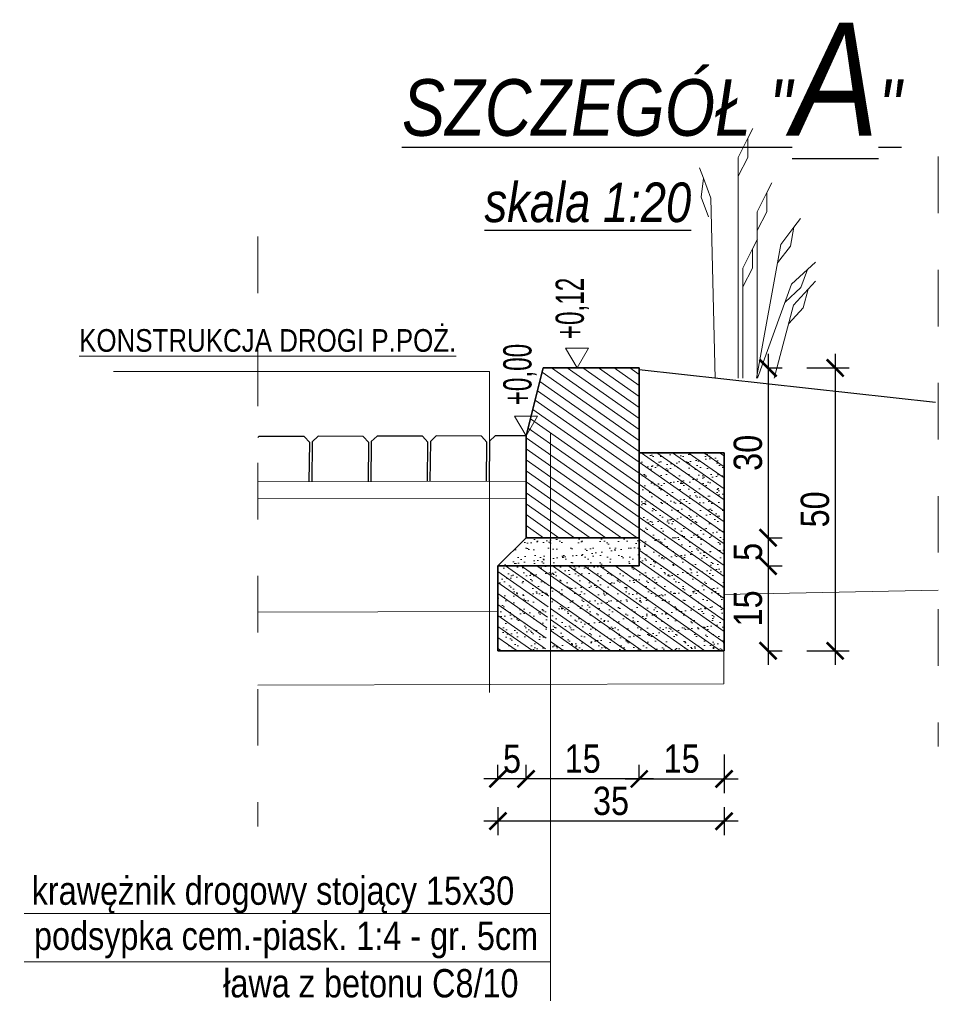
# Model space of a CAD drawing. Header units: metres. Extents: x 45702 to 45878, y -49323 to -49219.
# Tile 11 of 35: x 45734.65 to 45736.27, y -49293.39 to -49291.65. Entities that reach past the tile are written whole.
import ezdxf

# ---------------------------------------------------------------- set-up
doc = ezdxf.new("R2010")
doc.units = ezdxf.units.M
doc.linetypes.add('ACAD_ISO03W100', pattern=[30, 12, -18])
for name, color, linetype, lineweight in [('00_zielen', 82, 'Continuous', 15), ('_L_Tabelka', 7, 'Continuous', 13), ('_wymiary', 7, 'Continuous', 13), ('DP_OpisKonstrukcji', 7, 'Continuous', 18), ('DP_Warstwy projektowane', 7, 'Continuous', 18), ('elementy betonowe', 7, 'Continuous', 35), ('HATCH', 8, 'Continuous', 9)]:
    doc.layers.add(name, color=color, linetype=linetype, lineweight=lineweight)
doc.layers.add('OPISY', color=7, linetype='Continuous')
doc.layers.add('wymiarowanie', color=7, linetype='Continuous')
doc.styles.add('arial_ce', font='arial.ttf')
doc.styles.add('znakn', font='ARIALN.TTF')
doc.dimstyles.new('S20_T2.50_[cm]', dxfattribs={"dimtxt": 0.05, "dimasz": 0.03, "dimexe": 0.025, "dimexo": 0.05, "dimgap": 0.01, "dimtad": 1, "dimdec": 0, "dimlfac": 100, "dimrnd": 0.01, "dimzin": 0, "dimdsep": 46, "dimtxsty": 'znakn', "dimblk": 'ARCHTICK', "dimcen": -0.03, "dimdle": 0.025, "dimclrd": 256, "dimclre": 256, "dimclrt": 7, "dimadec": 0, "dimazin": 0, "dimtfac": 1, "dimtdec": 0, "dimtix": 1, "dimtmove": 2, "dimatfit": 3, "dimfxl": 0.05, "dimfxlon": 1, "dimtolj": 1, "dimtzin": 0, "dimarcsym": 0})
pattern_1 = [(145, (74.809954, -45.070584), (-0.009105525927, -0.013004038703), [])]

# ---------------------------------------------------------------- blocks, each defined once
blk = doc.blocks.new('_ArchTick')
at = {"color": 0, "linetype": 'ByBlock', "const_width": 0.15}
blk.add_lwpolyline([(-0.5, -0.5), (0.5, 0.5)], dxfattribs=at)
blk = doc.blocks.new('*D1010')
at = {"lineweight": -2, "transparency": 16777216}
for p, q in [((45735.9737, -49292.2385), (45735.9737, -49292.5885)), ((45735.9737, -49292.2635), (45735.9987, -49292.2635)), ((45735.9737, -49292.5635), (45735.9987, -49292.5635))]:
    blk.add_line(p, q, dxfattribs=at)
at = {"layer": 'Defpoints', "color": 0, "transparency": 16777216}
for p in [(45735.9376, -49292.2635), (45735.9376, -49292.5635), (45735.9737, -49292.5635)]:
    blk.add_point(p, dxfattribs=at)
at = {"lineweight": -2, "transparency": 16777216, "xscale": 0.03, "yscale": 0.03, "zscale": 0.03}
for p, rotation in [((45735.9737, -49292.2635), 90), ((45735.9737, -49292.5635), 270)]:
    blk.add_blockref('_ArchTick', p, dxfattribs=dict(at, rotation=rotation))
at = {"color": 7, "transparency": 16777216, "insert": (45735.9382, -49292.4135), "char_height": 0.05, "attachment_point": 5, "rotation": 90, "style": 'znakn'}
blk.add_mtext('\\A1;30', dxfattribs=at)
blk = doc.blocks.new('*D1011')
at = {"lineweight": -2, "transparency": 16777216}
for p, q in [((45735.9737, -49292.5385), (45735.9737, -49292.6385)), ((45735.9737, -49292.5635), (45735.9987, -49292.5635)), ((45735.9737, -49292.6135), (45735.9987, -49292.6135))]:
    blk.add_line(p, q, dxfattribs=at)
at = {"layer": 'Defpoints', "color": 0, "transparency": 16777216}
for p in [(45735.9376, -49292.5635), (45735.9376, -49292.6135), (45735.9737, -49292.6135)]:
    blk.add_point(p, dxfattribs=at)
at = {"lineweight": -2, "transparency": 16777216, "xscale": 0.03, "yscale": 0.03, "zscale": 0.03}
for p, rotation in [((45735.9737, -49292.5635), 90), ((45735.9737, -49292.6135), 270)]:
    blk.add_blockref('_ArchTick', p, dxfattribs=dict(at, rotation=rotation))
at = {"color": 7, "transparency": 16777216, "insert": (45735.9383, -49292.5885), "char_height": 0.05, "attachment_point": 5, "rotation": 90, "style": 'znakn'}
blk.add_mtext('\\A1;5', dxfattribs=at)
blk = doc.blocks.new('*D1012')
at = {"lineweight": -2, "transparency": 16777216}
for p, q in [((45735.9737, -49292.5885), (45735.9737, -49292.7885)), ((45735.9737, -49292.6135), (45735.9987, -49292.6135)), ((45735.9737, -49292.7635), (45735.9987, -49292.7635))]:
    blk.add_line(p, q, dxfattribs=at)
at = {"layer": 'Defpoints', "color": 0, "transparency": 16777216}
for p in [(45735.9376, -49292.6135), (45735.9376, -49292.7635), (45735.9737, -49292.7635)]:
    blk.add_point(p, dxfattribs=at)
at = {"lineweight": -2, "transparency": 16777216, "xscale": 0.03, "yscale": 0.03, "zscale": 0.03}
for p, rotation in [((45735.9737, -49292.6135), 90), ((45735.9737, -49292.7635), 270)]:
    blk.add_blockref('_ArchTick', p, dxfattribs=dict(at, rotation=rotation))
at = {"color": 7, "transparency": 16777216, "insert": (45735.9382, -49292.6885), "char_height": 0.05, "attachment_point": 5, "rotation": 90, "style": 'znakn'}
blk.add_mtext('\\A1;15', dxfattribs=at)
blk = doc.blocks.new('*D1013')
at = {"lineweight": -2, "transparency": 16777216}
for p, q in [((45735.5459, -49292.9899), (45735.5459, -49292.9649)), ((45735.7459, -49292.9899), (45735.7459, -49292.9649)), ((45735.7709, -49292.9899), (45735.5209, -49292.9899))]:
    blk.add_line(p, q, dxfattribs=at)
at = {"layer": 'Defpoints', "color": 0, "transparency": 16777216}
for p in [(45735.5459, -49292.9899), (45735.5459, -49292.9899), (45735.7459, -49292.9899)]:
    blk.add_point(p, dxfattribs=at)
at = {"lineweight": -2, "transparency": 16777216, "xscale": 0.03, "yscale": 0.03, "zscale": 0.03, "rotation": 180}
blk.add_blockref('_ArchTick', (45735.5459, -49292.9899), dxfattribs=at)
at = {"lineweight": -2, "transparency": 16777216, "xscale": 0.03, "yscale": 0.03, "zscale": 0.03}
blk.add_blockref('_ArchTick', (45735.7459, -49292.9899), dxfattribs=at)
at = {"color": 7, "transparency": 16777216, "insert": (45735.6459, -49292.9544), "char_height": 0.05, "attachment_point": 5, "style": 'znakn'}
blk.add_mtext('\\A1;15', dxfattribs=at)
blk = doc.blocks.new('*D1014')
at = {"lineweight": -2, "transparency": 16777216}
for p, q in [((45735.4959, -49292.9899), (45735.4959, -49292.9649)), ((45735.5459, -49292.9899), (45735.5459, -49292.9649)), ((45735.5709, -49292.9899), (45735.4709, -49292.9899))]:
    blk.add_line(p, q, dxfattribs=at)
at = {"layer": 'Defpoints', "color": 0, "transparency": 16777216}
for p in [(45735.4959, -49292.9899), (45735.5459, -49292.9899), (45735.4959, -49293.0399)]:
    blk.add_point(p, dxfattribs=at)
at = {"lineweight": -2, "transparency": 16777216, "xscale": 0.03, "yscale": 0.03, "zscale": 0.03, "rotation": 180}
blk.add_blockref('_ArchTick', (45735.4959, -49292.9899), dxfattribs=at)
at = {"lineweight": -2, "transparency": 16777216, "xscale": 0.03, "yscale": 0.03, "zscale": 0.03}
blk.add_blockref('_ArchTick', (45735.5459, -49292.9899), dxfattribs=at)
at = {"color": 7, "transparency": 16777216, "insert": (45735.5209, -49292.9545), "char_height": 0.05, "attachment_point": 5, "style": 'znakn'}
blk.add_mtext('\\A1;5', dxfattribs=at)
blk = doc.blocks.new('*D1015')
at = {"lineweight": -2, "transparency": 16777216}
for p, q in [((45735.8959, -49292.9468), (45735.8959, -49293.0149)), ((45735.7459, -49292.9899), (45735.7459, -49292.9649)), ((45735.7209, -49292.9899), (45735.9209, -49292.9899))]:
    blk.add_line(p, q, dxfattribs=at)
at = {"layer": 'Defpoints', "color": 0, "transparency": 16777216}
for p in [(45735.8959, -49292.8968), (45735.7459, -49292.9899), (45735.8959, -49292.9899)]:
    blk.add_point(p, dxfattribs=at)
at = {"lineweight": -2, "transparency": 16777216, "xscale": 0.03, "yscale": 0.03, "zscale": 0.03, "rotation": 180}
blk.add_blockref('_ArchTick', (45735.7459, -49292.9899), dxfattribs=at)
at = {"lineweight": -2, "transparency": 16777216, "xscale": 0.03, "yscale": 0.03, "zscale": 0.03}
blk.add_blockref('_ArchTick', (45735.8959, -49292.9899), dxfattribs=at)
at = {"color": 7, "transparency": 16777216, "insert": (45735.8209, -49292.9544), "char_height": 0.05, "attachment_point": 5, "style": 'znakn'}
blk.add_mtext('\\A1;15', dxfattribs=at)
blk = doc.blocks.new('*D1016')
at = {"lineweight": -2, "transparency": 16777216}
for p, q in [((45735.4959, -49293.0399), (45735.4959, -49293.0896)), ((45735.8959, -49293.0399), (45735.8959, -49293.0896)), ((45735.9209, -49293.0646), (45735.4709, -49293.0646))]:
    blk.add_line(p, q, dxfattribs=at)
at = {"layer": 'Defpoints', "color": 0, "transparency": 16777216}
for p in [(45735.4959, -49292.9899), (45735.8959, -49292.9899), (45735.4959, -49293.0646)]:
    blk.add_point(p, dxfattribs=at)
at = {"lineweight": -2, "transparency": 16777216, "xscale": 0.03, "yscale": 0.03, "zscale": 0.03, "rotation": 180}
blk.add_blockref('_ArchTick', (45735.4959, -49293.0646), dxfattribs=at)
at = {"lineweight": -2, "transparency": 16777216, "xscale": 0.03, "yscale": 0.03, "zscale": 0.03}
blk.add_blockref('_ArchTick', (45735.8959, -49293.0646), dxfattribs=at)
at = {"color": 7, "transparency": 16777216, "insert": (45735.6959, -49293.029), "char_height": 0.05, "attachment_point": 5, "style": 'znakn'}
blk.add_mtext('\\A1;35', dxfattribs=at)
blk = doc.blocks.new('*D1017')
at = {"lineweight": -2, "transparency": 16777216}
for p, q in [((45736.0923, -49292.2385), (45736.0923, -49292.7885)), ((45736.0423, -49292.2635), (45736.1173, -49292.2635)), ((45736.0423, -49292.7635), (45736.1173, -49292.7635))]:
    blk.add_line(p, q, dxfattribs=at)
at = {"layer": 'Defpoints', "color": 0, "transparency": 16777216}
for p in [(45735.9537, -49292.2635), (45735.9537, -49292.7635), (45736.0923, -49292.7635)]:
    blk.add_point(p, dxfattribs=at)
at = {"lineweight": -2, "transparency": 16777216, "xscale": 0.03, "yscale": 0.03, "zscale": 0.03}
for p, rotation in [((45736.0923, -49292.2635), 90), ((45736.0923, -49292.7635), 270)]:
    blk.add_blockref('_ArchTick', p, dxfattribs=dict(at, rotation=rotation))
at = {"color": 7, "transparency": 16777216, "insert": (45736.0568, -49292.5135), "char_height": 0.05, "attachment_point": 5, "rotation": 90, "style": 'znakn'}
blk.add_mtext('\\A1;50', dxfattribs=at)

msp = doc.modelspace()

# ---------------------------------------------------------------- hatches: boundary and pattern name
at = {"layer": 'HATCH'}
h = msp.add_hatch(dxfattribs=at)
h.set_pattern_fill('ANSI31', color=256, scale=0.005, angle=100, style=0)
h.set_pattern_definition(pattern_1)
h.paths.add_polyline_path([(45735.5891054, -49292.2634815), (45735.7458571, -49292.2634815), (45735.7458571, -49292.5634815), (45735.5891054, -49292.5634815)])
h.paths.add_polyline_path([(45735.5458571, -49292.3834815), (45735.5659898, -49292.3486107), (45735.5545748, -49292.3486107), (45735.5758571, -49292.2634815), (45735.5891054, -49292.2634815), (45735.5891054, -49292.5634815), (45735.5458571, -49292.5634815)])
h.paths.add_polyline_path([(45735.5545748, -49292.3486107), (45735.5659898, -49292.3486107), (45735.5458571, -49292.3834815)], flags=17)
h = msp.add_hatch(dxfattribs=at)
h.set_pattern_fill('ANSI31', color=256, scale=0.005, angle=100, style=0)
h.set_pattern_definition(pattern_1)
h.paths.add_polyline_path([(45735.4958571, -49292.6134815), (45735.5891054, -49292.6134815), (45735.5798815, -49292.7634815), (45735.4958365, -49292.7634609)])
h.paths.add_polyline_path([(45735.5891054, -49292.6134815), (45735.7458571, -49292.6134815), (45735.7458571, -49292.5634815), (45735.7458571, -49292.4134815), (45735.8958571, -49292.4134815), (45735.8958571, -49292.7634815), (45735.5891054, -49292.7634815)])
at = {"layer": 'HATCH', "ltscale": 0.5}
h = msp.add_hatch(dxfattribs=at)
h.set_pattern_fill('AR-SAND', color=256, scale=0.0005)
h.set_pattern_definition([(37.5, (30.208654, 0.13183), (-0.000800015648, 0.0244706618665), [0, -0.019304, 0, -0.02159, 0, -0.0206375]), (7.5, (30.208654, 0.13183), (0.022476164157, 0.035841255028), [0, -0.010414, 0, -0.017399, 0, -0.0066675]), (327.5, (30.193033, 0.13183), (0.039549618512, 7.1859234e-05), [0, -0.00635, 0, -0.02286, 0, -0.029845]), (317.5, (30.193033, 0.13183), (0.038177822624, 0.011146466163), [0, -0.003175, 0, -0.014986, 0, -0.017145])])
h.paths.add_polyline_path([(45735.5891054, -49292.6134815), (45735.7458571, -49292.6134815), (45735.7458571, -49292.5634815), (45735.7458571, -49292.4134815), (45735.8958571, -49292.4134815), (45735.8958571, -49292.7634815), (45735.5891054, -49292.7634815)])
h.paths.add_polyline_path([(45735.4958571, -49292.6134815), (45735.5891054, -49292.6134815), (45735.5798815, -49292.7634815), (45735.4958365, -49292.7634609)])
at = {"layer": 'HATCH'}
h = msp.add_hatch(dxfattribs=at)
h.set_pattern_fill('AR-SAND', color=256, scale=0.0005, style=0)
h.set_pattern_definition([(37.5, (74.809954, -45.070584), (-0.000800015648, 0.0244706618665), [0, -0.019304, 0, -0.02159, 0, -0.0206375]), (7.5, (74.809954, -45.070584), (0.022476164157, 0.035841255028), [0, -0.010414, 0, -0.017399, 0, -0.0066675]), (327.5, (74.794333, -45.070584), (0.039549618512, 7.1859234e-05), [0, -0.00635, 0, -0.02286, 0, -0.029845]), (317.5, (74.794333, -45.070584), (0.038177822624, 0.011146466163), [0, -0.003175, 0, -0.014986, 0, -0.017145])])
h.paths.add_polyline_path([(45735.5891054, -49292.5634815), (45735.7458571, -49292.5634815), (45735.7458571, -49292.6134815), (45735.5891054, -49292.6134815)])
h.paths.add_polyline_path([(45735.5458571, -49292.5634815), (45735.5891054, -49292.5634815), (45735.5891054, -49292.6134815), (45735.4958571, -49292.6134815)])

# ---------------------------------------------------------------- linework, layer by layer
at = {"color": 3}
msp.add_line((45735.7458571, -49292.265963), (45736.2698257, -49292.3239208), dxfattribs=at)
at = {"color": 251, "linetype": 'ACAD_ISO03W100', "lineweight": 15, "ltscale": 0.005, "flags": 128}
for points in [[(45736.2746802, -49291.8899826), (45736.2746802, -49292.9326001)], [(45735.0716445, -49292.0311317), (45735.0716445, -49293.0737491)]]:
    msp.add_lwpolyline(points, dxfattribs=at)
at = {"color": 7, "linetype": 'Continuous', "ltscale": 1.2, "flags": 128}
for points in [[(45735.1624671, -49292.4647209), (45735.1631699, -49292.3952696), (45735.1533781, -49292.3847794), (45735.073373, -49292.3844828), (45735.0716445, -49292.3861432)], [(45735.2669398, -49292.46442), (45735.2676426, -49292.3949687), (45735.2578508, -49292.3844785), (45735.1778457, -49292.3841819), (45735.1676475, -49292.3939778), (45735.1668132, -49292.4648518)], [(45735.3714125, -49292.464119), (45735.3721153, -49292.3946678), (45735.3623235, -49292.3841776), (45735.2823184, -49292.383881), (45735.2721202, -49292.3936769), (45735.2712859, -49292.4645509)], [(45735.4758852, -49292.4638181), (45735.476588, -49292.3943668), (45735.4667962, -49292.3838766), (45735.3867911, -49292.38358), (45735.3765929, -49292.393376), (45735.3757586, -49292.46425)], [(45735.5458777, -49292.3834815), (45735.4912638, -49292.3832791), (45735.4810656, -49292.393075), (45735.4802313, -49292.463949)]]:
    msp.add_lwpolyline(points, dxfattribs=at)
at = {"layer": '00_zielen', "flags": 128}
for points in [[(45735.9206475, -49292.2817682), (45735.9206475, -49291.8912659), (45735.9379503, -49291.8573299), (45735.9467351, -49291.8401), (45735.9379503, -49291.8573299), (45735.9379503, -49291.8912659), (45735.9206475, -49291.9245102)], [(45735.8799899, -49292.281906), (45735.8724235, -49291.963568), (45735.8593018, -49291.9278068), (45735.8526397, -49291.9096503), (45735.8593018, -49291.9278068), (45735.8552448, -49291.9614995), (45735.8684492, -49291.9965739)], [(45735.9541917, -49292.2816545), (45735.9541917, -49291.9872293), (45735.9714944, -49291.9532932), (45735.9802793, -49291.9360633), (45735.9714944, -49291.9532932), (45735.9714944, -49291.9872293), (45735.9541917, -49292.0204736)], [(45735.9530255, -49292.2816584), (45735.9960133, -49292.0450312), (45736.0191032, -49292.0147344), (45736.0308263, -49291.9993522), (45736.0191032, -49292.0147344), (45736.0130373, -49292.0481239), (45735.9900711, -49292.0777401)], [(45735.9289062, -49292.2817402), (45735.9289062, -49292.0870022), (45735.9462089, -49292.0530662), (45735.9549938, -49292.0358363), (45735.9462089, -49292.0530662), (45735.9462089, -49292.0870022), (45735.9289062, -49292.1202465)], [(45735.9552296, -49292.281651), (45736.0152916, -49292.1156494), (45736.0431082, -49292.0896249), (45736.0572311, -49292.0764118), (45736.0431082, -49292.0896249), (45736.0315621, -49292.1215363), (45736.0039809, -49292.1469104)], [(45735.9841892, -49292.2815528), (45736.0189106, -49292.1525739), (45736.0444401, -49292.1243023), (45736.0574019, -49292.1099484), (45736.0444401, -49292.1243023), (45736.0356185, -49292.1570717), (45736.0102688, -49292.1846754)]]:
    msp.add_lwpolyline(points, dxfattribs=at)
at = {"layer": '_L_Tabelka', "ltscale": 0.5}
msp.add_line((45736.2746802, -49292.6565376), (45735.8950425, -49292.6641304), dxfattribs=at)
at = {"layer": '_wymiary', "color": 7, "ltscale": 0.5}
for p, q in [((45735.5458777, -49292.4636165), (45735.0716445, -49292.4649825)), ((45735.5458777, -49292.4936165), (45735.0716445, -49292.4949825)), ((45735.4958667, -49292.6937605), (45735.0716445, -49292.6949825)), ((45735.8956138, -49292.8219394), (45735.0716445, -49292.8243129))]:
    msp.add_line(p, q, dxfattribs=at)
at = {"layer": '_wymiary', "ltscale": 0.5}
msp.add_line((45735.8956138, -49292.6194429), (45735.8956138, -49292.8219394), dxfattribs=at)
at = {"layer": 'DP_OpisKonstrukcji', "flags": 128}
for points in [[(45735.48081, -49292.2698005), (45734.816298, -49292.2698005)], [(45735.48081, -49292.8371275), (45735.48081, -49292.2698005)], [(45735.5891054, -49292.3795045), (45735.5891054, -49293.3819339)], [(45735.5891054, -49293.2276267), (45734.6580507, -49293.2276267)], [(45735.5891054, -49293.3130573), (45734.6580507, -49293.3130573)]]:
    msp.add_lwpolyline(points, dxfattribs=at)
at = {"layer": 'DP_Warstwy projektowane', "ltscale": 1.2, "flags": 128}
msp.add_lwpolyline([(45735.5458571, -49292.3834815), (45735.5458571, -49292.4234895)], dxfattribs=at)
at = {"layer": 'DP_Warstwy projektowane', "ltscale": 0.5, "flags": 128}
msp.add_lwpolyline([(45735.5458571, -49292.3834815), (45735.5458571, -49292.4234895)], dxfattribs=at)
at = {"layer": 'elementy betonowe', "color": 0, "linetype": 'Continuous', "ltscale": 1.2}
msp.add_line((45735.5460068, -49292.5634816), (45735.5458571, -49292.3834815), dxfattribs=at)
at = {"layer": 'elementy betonowe', "color": 0, "linetype": 'Continuous', "ltscale": 1.2, "flags": 128}
for points in [[(45735.5758571, -49292.2634815), (45735.5458571, -49292.3834815)], [(45735.7458571, -49292.2634815), (45735.5758571, -49292.2634815)], [(45735.7458571, -49292.2634815), (45735.7458571, -49292.5634815)], [(45735.5458571, -49292.5634815), (45735.5458571, -49292.3834815)], [(45735.8958571, -49292.4134815), (45735.7458571, -49292.4134815)], [(45735.8958571, -49292.4134815), (45735.8958571, -49292.7634815)], [(45735.5458571, -49292.5634815), (45735.4958571, -49292.6134815)], [(45735.7458571, -49292.5634815), (45735.5458571, -49292.5634815)], [(45735.7458571, -49292.5634815), (45735.7458571, -49292.6134815)], [(45735.4958571, -49292.6134815), (45735.4958365, -49292.7634609)], [(45735.7458571, -49292.6134815), (45735.4958571, -49292.6134815)], [(45735.8958571, -49292.7634815), (45735.4958571, -49292.7634815)]]:
    msp.add_lwpolyline(points, dxfattribs=at)
at = {"layer": 'OPISY', "color": 0, "lineweight": 0}
for points in [[(45735.6358571, -49292.2634815), (45735.6559898, -49292.2286107), (45735.6157244, -49292.2286107)], [(45735.5456651, -49292.3834777), (45735.5657978, -49292.3486068), (45735.5255323, -49292.3486068)]]:
    msp.add_lwpolyline(points, close=True, dxfattribs=at)

# ---------------------------------------------------------------- texts
at = {"layer": 'DP_OpisKonstrukcji', "color": 7, "style": 'znakn'}
for s, p in [('krawężnik drogowy stojący 15x30 ', (45734.6716205, -49293.21243)), ('podsypka cem.-piask. 1:4 - gr. 5cm', (45734.6756362, -49293.2921966)), ('ława z betonu C8/10', (45735.01019, -49293.3761271))]:
    msp.add_text(s, height=0.05, dxfattribs=at).set_placement(p)
at = {"layer": 'DP_OpisKonstrukcji', "color": 7, "insert": (45735.4223981, -49292.1948483), "char_height": 0.04, "width": 7.177815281, "attachment_point": 3, "style": 'znakn'}
msp.add_mtext('{\\LKONSTRUKCJA DROGI P.POŻ.}', dxfattribs=at)
at = {"layer": 'OPISY', "color": 0, "char_height": 0.05, "width": 6.1438948, "attachment_point": 8, "rotation": 90, "style": 'znakn'}
for s, insert in [('\\pxt63;{\\W0.75;+0,12}', (45735.65724, -49292.1582939)), ('{\\W0.75;+0,00}', (45735.5646657, -49292.2752081))]:
    msp.add_mtext(s, dxfattribs=dict(at, insert=insert))
at = {"layer": 'wymiarowanie', "color": 0, "attachment_point": 3, "style": 'arial_ce'}
for s, insert, char_height, width in [('{\\fArial Narrow|b0|i1|c238|p34;\\LSZCZEGÓŁ "\\H2x;A\\H0.5x;"}', (45736.2095499, -49291.6530466), 0.1, 1.337132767), ('{\\fArial Narrow|b0|i1|c238|p34;\\Lskala 1:20}', (45735.8377691, -49291.9356878), 0.07, 0.713745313)]:
    msp.add_mtext(s, dxfattribs=dict(at, insert=insert, char_height=char_height, width=width))

# ---------------------------------------------------------------- dimensions: what is measured, and where the dimension line sits
at = {"color": 0}
for p1, p2, distance, picture, middle in [((45735.9375605, -49292.2634815), (45735.9375605, -49292.5634815), 0.0361658, '*D1010', (45735.9381977, -49292.4134815)), ((45735.9536776, -49292.2634815), (45735.9536776, -49292.7634815), 0.1386597, '*D1017', (45736.0568086, -49292.5134815)), ((45735.9375605, -49292.5634815), (45735.9375605, -49292.6134815), 0.0361658, '*D1011', (45735.9383, -49292.5884815)), ((45735.9375605, -49292.6134815), (45735.9375605, -49292.7634815), 0.0361658, '*D1012', (45735.9381977, -49292.6884815))]:
    dim = msp.add_aligned_dim(p1=p1, p2=p2, distance=distance, dimstyle='S20_T2.50_[cm]', override={"dimtmove": 1}, dxfattribs=at)
    dim.commit()
    dim.dimension.update_dxf_attribs({"geometry": picture, "text_midpoint": middle})
for base, p1, p2, picture, middle in [((45735.8958571, -49292.9899073), (45735.7458571, -49292.9899073), (45735.8958571, -49292.896839), '*D1015', (45735.8208571, -49292.9543786)), ((45735.4958571, -49292.9899073), (45735.5458571, -49292.9899073), (45735.4958571, -49293.0399073), '*D1014', (45735.5208571, -49292.9544809))]:
    dim = msp.add_linear_dim(base=base, p1=p1, p2=p2, angle=180, dimstyle='S20_T2.50_[cm]', override={"dimtmove": 1}, dxfattribs=at)
    dim.commit()
    dim.dimension.update_dxf_attribs({"geometry": picture, "text_midpoint": middle})
for p1, p2, distance, text, picture, middle in [((45735.7458571, -49292.9899073), (45735.5458571, -49292.9899073), 0, '15', '*D1013', (45735.6458571, -49292.9543786)), ((45735.8958571, -49292.9899073), (45735.4958571, -49292.9899073), 0.0746552, '35', '*D1016', (45735.6958571, -49293.0290338))]:
    dim = msp.add_aligned_dim(p1=p1, p2=p2, distance=distance, text=text, dimstyle='S20_T2.50_[cm]', override={"dimtmove": 1}, dxfattribs=at)
    dim.commit()
    dim.dimension.update_dxf_attribs({"geometry": picture, "text_midpoint": middle})

doc.saveas('drawing.dxf')
